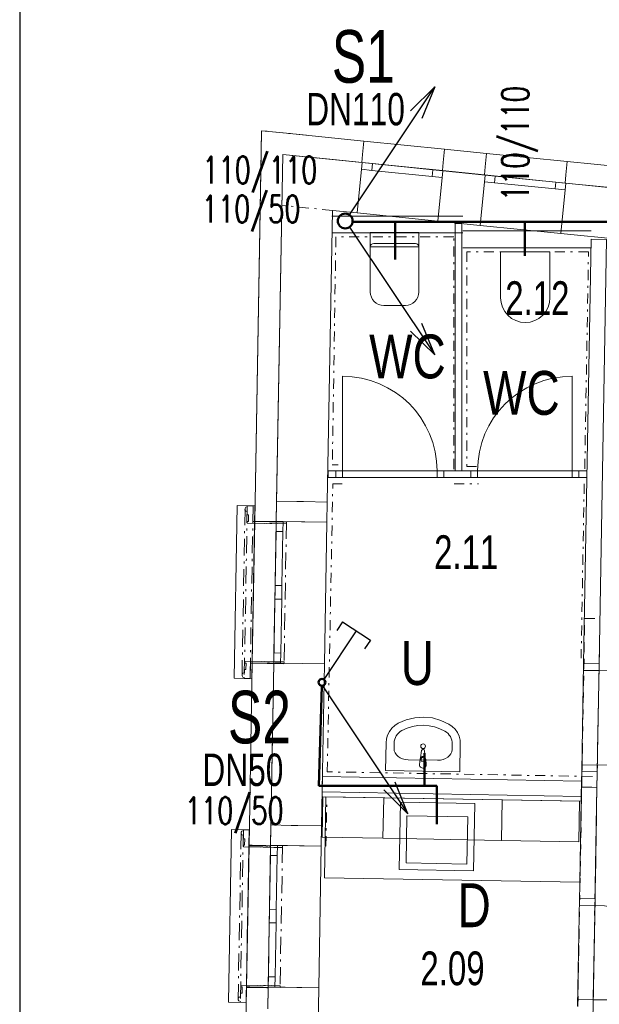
# Model space of a CAD drawing. Header units: millimetres. Extents: x 28262 to 240133, y -152087 to 56534.
# Tile 29 of 107: x 85948 to 90241, y -32359 to -25062. Entities that reach past the tile are written whole.
import ezdxf

# ---------------------------------------------------------------- set-up
doc = ezdxf.new("R2010")
doc.units = ezdxf.units.MM
doc.header["$MEASUREMENT"] = 0
for name, pattern in [('Čerchovaná M', [225, 125, -42.5, 15, -42.5]), ('Čerchovaná S', [175, 75, -42.5, 15, -42.5]), ('Čárkovaná S', [125, 75, -50])]:
    doc.linetypes.add(name, pattern=pattern)
for name, color, linetype, lineweight in [('--KANAL', 6, 'Continuous', 50), ('--KANAL_POPIS', 7, 'Continuous', 25), ('--písmo', 7, 'Continuous', 25), ('--ZTI_popis', 5, 'Continuous', 35), ('2D prvky - obecné', 7, 'Continuous', 9), ('Konstrukce - nosné', 7, 'Continuous', 9), ('Kresby a obrázky', 7, 'Continuous', 9), ('Nové_3D prvky fasada nove', 7, 'Continuous', 9), ('Nové_Interiér - nábytek', 9, 'Continuous', 9), ('Nové_Konstrukce - nosné', 7, 'Continuous', 9), ('Nové_Kresby a obrázky', 9, 'Continuous', 9), ('Nové_Otvory – Dveře', 7, 'Continuous', 9), ('Nové_Otvory – Okna', 7, 'Continuous', 9)]:
    doc.layers.add(name, color=color, linetype=linetype, lineweight=lineweight)
doc.layers.add('NonPlottable_0', color=7, linetype='Continuous', lineweight=13, plot=False)
doc.styles.add('styl1', font='arial.ttf', dxfattribs={"width": 0.7, "height": 250})
doc.styles.add('styl2', font='ARIALUNI.ttf', dxfattribs={"width": 0.7, "height": 30})
doc.styles.add('styl3', font='arial.ttf', dxfattribs={"width": 0.7, "height": 250})
doc.styles.add('styl7', font='romans.shx', dxfattribs={"width": 0.7, "height": 200})

msp = doc.modelspace()

# ---------------------------------------------------------------- linework, layer by layer
at = {"layer": '--KANAL'}
for p, q in [((88416.4, -26559.4), (90343.1, -26559.4)), ((88727.9, -26559.4), (88727.9, -26838.4)), ((89690.2, -26812.2), (89690.2, -26559.9)), ((88186.8, -30001.1), (88163.9, -30739.6)), ((88945.7, -30497.4), (88945.7, -30739.6)), ((88163.9, -30739.6), (89038.1, -30739.6)), ((89038.1, -30739.6), (89038.1, -31024.6))]:
    msp.add_line(p, q, dxfattribs=at)
for centre, radius in [((88359.1, -26553.5), 55), ((88187.3, -29972.6), 25)]:
    msp.add_circle(centre, radius, dxfattribs=at)
for centre, start, end in [((89689.7, -26558.9), 270, 0), ((89689.7, -26559.9), 0, 90)]:
    msp.add_arc(centre, 0.5, start, end, dxfattribs=at)
at = {"layer": '--KANAL_POPIS'}
for p, q in [((88389.7, -26507.7), (89021.9, -25560.2)), ((89021.9, -25560.2), (88842.7, -25737.6)), ((89021.9, -25560.2), (88926.9, -25793.7)), ((88389.7, -26599.2), (89021.9, -27546.8)), ((89021.9, -27546.8), (88926.9, -27313.2)), ((89021.9, -27546.8), (88842.7, -27369.4)), ((88338.8, -29523.6), (88296.7, -29588.7)), ((88338.8, -29523.6), (88545.2, -29660.2)), ((88202.1, -29950.5), (88441.5, -29591.6)), ((88545.2, -29660.2), (88503.1, -29725.3)), ((88191.5, -29998.9), (88823.7, -30946.4)), ((88823.7, -30946.4), (88728.7, -30712.9)), ((88823.7, -30946.4), (88644.5, -30769.1))]:
    msp.add_line(p, q, dxfattribs=at)
at = {"layer": '--písmo'}
msp.add_line((85948.5, -15142.8), (85948.5, -44842.8), dxfattribs=at)
at = {"layer": '2D prvky - obecné', "linetype": 'Čerchovaná S'}
for p, q in [((88270.5, -26099.4), (87896.1, -26061.5)), ((88263.9, -26475.7), (87889.5, -26437.8))]:
    msp.add_line(p, q, dxfattribs=at)
at = {"layer": 'Konstrukce - nosné', "linetype": 'Continuous'}
for p, q in [((87896.1, -26061.5), (87851.3, -28630.3)), ((87896.1, -26061.5), (88270.5, -26099.4)), ((88485.7, -26121.2), (88270.5, -26099.4)), ((89396, -26213.5), (89082.7, -26181.7)), ((90504.9, -26325.8), (89992.9, -26273.9)), ((88226.2, -28636.8), (88263.9, -26475.7)), ((88263.9, -26475.7), (88447.9, -26494.3)), ((89044.9, -26554.8), (89358.2, -26586.5)), ((89955.1, -26647), (90467.1, -26698.9)), ((87851.3, -28630.3), (88001.3, -28632.9)), ((88001.3, -28632.9), (88051.2, -28633.8)), ((88051.2, -28633.8), (88226.2, -28636.8)), ((87830.4, -29830.1), (87809.4, -31029.9)), ((87830.4, -29830.1), (87880.3, -29831)), ((87880.3, -29831), (88205.3, -29836.6)), ((88184.4, -31036.4), (88205.3, -29836.6)), ((87809.4, -31029.9), (87959.4, -31032.5)), ((87959.4, -31032.5), (88009.4, -31033.4)), ((88009.4, -31033.4), (88184.4, -31036.4)), ((87788.5, -32229.7), (87785.7, -32393.1)), ((88109.3, -35345.7), (88163.5, -32236.3))]:
    msp.add_line(p, q, dxfattribs=at)
at = {"layer": 'Kresby a obrázky', "linetype": 'Čerchovaná S'}
msp.add_line((88071.8, -25918.4), (87752.3, -25886.3), dxfattribs=at)
at = {"layer": 'NonPlottable_0'}
for p, q in [((87739.1, -25884.9), (87736.3, -26045.5)), ((87898.9, -25901), (87739.1, -25884.9)), ((88497.5, -25961.4), (87898.9, -25901)), ((88487.5, -26060.9), (88497.5, -25961.4)), ((87736.3, -26045.5), (87688.7, -28777.5)), ((89094.5, -26021.7), (89084.5, -26121.2)), ((89406.1, -26053.1), (89094.5, -26021.7)), ((87848.7, -28780.2), (87896.1, -26061.6)), ((87896.1, -26061.6), (88481.5, -26120.6)), ((88481.5, -26120.6), (88487.5, -26060.9)), ((89084.5, -26121.2), (89078.4, -26180.9)), ((89396, -26152.6), (89406.1, -26053.1)), ((90003, -26113.3), (89993, -26212.8)), ((91395.7, -26253.8), (90003, -26113.3)), ((89078.4, -26180.9), (89390, -26212.3)), ((89390, -26212.3), (89396, -26152.6)), ((89993, -26212.8), (89987, -26272.5)), ((89987, -26272.5), (91379.6, -26413)), ((89173.6, -26573.6), (89173.6, -28404.6)), ((89223.6, -26573.6), (89173.6, -26573.6)), ((89223.6, -28404.6), (89223.6, -26573.6)), ((90180.1, -26689.1), (90124.7, -29834.1)), ((90295.1, -26691.1), (90180.1, -26689.1)), ((90239.7, -29836.1), (90295.1, -26691.1)), ((88289.4, -28404.6), (88233.1, -28404.6)), ((88233.1, -28404.6), (88233.1, -28454.6)), ((88233.1, -28454.6), (88289.4, -28454.6)), ((88289.4, -28454.6), (88289.4, -28404.6)), ((89289, -28404.6), (89089.4, -28404.6)), ((89089.4, -28404.6), (89089.4, -28454.6)), ((89089.4, -28454.6), (89289, -28454.6)), ((89173.6, -28404.6), (89223.6, -28404.6)), ((89289, -28454.6), (89289, -28404.6)), ((90148.8, -28404.6), (90089, -28404.6)), ((90089, -28404.6), (90089, -28454.6)), ((90089, -28454.6), (90148.8, -28454.6)), ((90148.8, -28454.6), (90148.8, -28404.6)), ((87623.5, -28675.1), (87617, -28683.8)), ((87633.8, -28672), (87623.5, -28675.1)), ((87633.9, -28665.5), (87633.8, -28672)), ((87677, -28666.2), (87633.9, -28665.5)), ((87675, -28780.5), (87677, -28666.2)), ((87617, -28683.8), (87616.8, -28694.6)), ((87616.8, -28694.6), (87623, -28703.4)), ((87623, -28703.4), (87633.2, -28706.9)), ((87633.2, -28706.9), (87632.8, -28731.9)), ((87632.8, -28731.9), (87644.1, -28732.1)), ((87644.1, -28732.1), (87643.3, -28779.9)), ((87634.1, -28779.8), (87633.9, -28792.5)), ((87633.9, -28792.5), (87924, -28797.6)), ((87643.3, -28779.9), (87634.1, -28779.8)), ((87924.2, -28784.9), (87675, -28780.5)), ((87688.7, -28777.5), (87838.7, -28780.1)), ((87838.7, -28780.1), (87848.7, -28780.2)), ((87924, -28797.6), (87924.2, -28784.9)), ((87615.8, -29816.9), (87615.6, -29829.6)), ((87615.6, -29829.6), (87624.8, -29829.8)), ((87906, -29822), (87615.8, -29816.9)), ((87624.8, -29829.8), (87624, -29877.6)), ((87670.4, -29827.3), (87646.7, -31183.6)), ((87654.5, -29944.6), (87656.5, -29830.3)), ((87656.5, -29830.3), (87905.7, -29834.7)), ((87820.4, -29829.9), (87670.4, -29827.3)), ((87806.7, -31186.4), (87830.4, -29830.1)), ((87830.4, -29830.1), (87820.4, -29829.9)), ((87905.7, -29834.7), (87906, -29822)), ((90124.7, -29834.1), (90239.7, -29836.1)), ((87595.3, -29914.1), (87595.1, -29924.9)), ((87601.8, -29905.5), (87595.3, -29914.1)), ((87612.2, -29902.3), (87601.8, -29905.5)), ((87612.6, -29877.4), (87612.2, -29902.3)), ((87624, -29877.6), (87612.6, -29877.4)), ((87595.1, -29924.9), (87601.3, -29933.8)), ((87601.3, -29933.8), (87611.5, -29937.3)), ((87611.5, -29937.3), (87611.4, -29943.8)), ((87611.4, -29943.8), (87654.5, -29944.6)), ((90110.6, -30634), (90106.2, -30883.2)), ((90225.6, -30636), (90110.6, -30634)), ((90221.2, -30885.2), (90225.6, -30636)), ((88190.8, -30670.2), (88188.8, -30785.2)), ((90109.4, -30704), (88190.8, -30670.2)), ((90107.4, -30818.9), (90109.4, -30704)), ((88188.8, -30785.2), (90107.4, -30818.9)), ((87594.5, -31074.8), (87588, -31083.4)), ((87604.8, -31071.6), (87594.5, -31074.8)), ((87604.9, -31065.1), (87604.8, -31071.6)), ((87648, -31065.8), (87604.9, -31065.1)), ((87646, -31180.1), (87648, -31065.8)), ((87588, -31083.4), (87587.8, -31094.2)), ((87587.8, -31094.2), (87594, -31103)), ((87594, -31103), (87604.2, -31106.5)), ((87604.2, -31106.5), (87603.8, -31131.5)), ((87603.8, -31131.5), (87615.1, -31131.7)), ((87615.1, -31131.7), (87614.3, -31179.5)), ((87605.1, -31179.4), (87604.8, -31192.1)), ((87604.8, -31192.1), (87895, -31197.2)), ((87614.3, -31179.5), (87605.1, -31179.4)), ((87895.2, -31184.5), (87646, -31180.1)), ((87646.7, -31183.6), (87796.7, -31186.2)), ((87796.7, -31186.2), (87806.7, -31186.4)), ((87895, -31197.2), (87895.2, -31184.5)), ((90095.7, -31483.1), (90094.1, -31573.3)), ((90209.1, -31575.4), (90210.6, -31485.1)), ((90094.1, -31573.3), (90209.1, -31575.4)), ((87586.8, -32216.5), (87586.6, -32229.2)), ((87586.6, -32229.2), (87595.8, -32229.4)), ((87876.9, -32221.6), (87586.8, -32216.5)), ((87595.8, -32229.4), (87595, -32277.2)), ((87625.5, -32344.2), (87627.5, -32229.9)), ((87627.5, -32229.9), (87876.7, -32234.3)), ((87876.7, -32234.3), (87876.9, -32221.6)), ((87566.3, -32313.7), (87566.1, -32324.5)), ((87572.8, -32305.1), (87566.3, -32313.7)), ((87583.1, -32302), (87572.8, -32305.1)), ((87583.6, -32277), (87583.1, -32302)), ((87595, -32277.2), (87583.6, -32277)), ((87566.1, -32324.5), (87572.3, -32333.4)), ((87572.3, -32333.4), (87582.5, -32336.9)), ((87582.5, -32336.9), (87582.4, -32343.4)), ((87582.4, -32343.4), (87625.5, -32344.2))]:
    msp.add_line(p, q, dxfattribs=at)
at = {"layer": 'Nové_3D prvky fasada nove', "linetype": 'Continuous'}
for p, q in [((87559.9, -28663.1), (87537, -29942.5)), ((87559.9, -28663.1), (87690.8, -28665.5)), ((87623.5, -28675.1), (87617, -28683.8)), ((87633.8, -28672), (87623.5, -28675.1)), ((87633.9, -28665.5), (87633.8, -28672)), ((87633.9, -28665.5), (87677, -28666.2)), ((87690.8, -28665.5), (87667.8, -29944.8)), ((87677, -28666.2), (87675, -28780.5)), ((87617, -28683.8), (87616.8, -28694.6)), ((87616.8, -28694.6), (87623, -28703.4)), ((87623, -28703.4), (87633.2, -28706.9)), ((87633.2, -28706.9), (87632.8, -28731.9)), ((87632.8, -28731.9), (87644.1, -28732.1)), ((87644.1, -28732.1), (87643.3, -28779.9)), ((87634.1, -28779.8), (87633.9, -28792.5)), ((87633.9, -28792.5), (87924, -28797.6)), ((87634.1, -28779.8), (87643.3, -28779.9)), ((87675, -28780.5), (87924.2, -28784.9)), ((87924.2, -28784.9), (87924, -28797.6)), ((87615.8, -29816.9), (87615.6, -29829.6)), ((87615.6, -29829.6), (87624.8, -29829.8)), ((87615.8, -29816.9), (87906, -29822)), ((87624.8, -29829.8), (87624, -29877.6)), ((87656.5, -29830.3), (87654.5, -29944.6)), ((87656.5, -29830.3), (87905.7, -29834.7)), ((87906, -29822), (87905.7, -29834.7)), ((87595.3, -29914.1), (87595.1, -29924.9)), ((87601.8, -29905.5), (87595.3, -29914.1)), ((87612.2, -29902.3), (87601.8, -29905.5)), ((87612.6, -29877.4), (87612.2, -29902.3)), ((87612.6, -29877.4), (87624, -29877.6)), ((87537, -29942.5), (87667.8, -29944.8)), ((87595.1, -29924.9), (87601.3, -29933.8)), ((87601.3, -29933.8), (87611.5, -29937.3)), ((87611.5, -29937.3), (87611.4, -29943.8)), ((87611.4, -29943.8), (87654.5, -29944.6)), ((87517.7, -31062.5), (87494.8, -32341.8)), ((87517.7, -31062.5), (87648.5, -31064.9)), ((87594.5, -31074.8), (87588, -31083.4)), ((87604.8, -31071.6), (87594.5, -31074.8)), ((87604.9, -31065.1), (87604.8, -31071.6)), ((87604.9, -31065.1), (87648, -31065.8)), ((87648.5, -31064.9), (87625.6, -32344.2)), ((87648, -31065.8), (87646, -31180.1)), ((87588, -31083.4), (87587.8, -31094.2)), ((87587.8, -31094.2), (87594, -31103)), ((87594, -31103), (87604.2, -31106.5)), ((87604.2, -31106.5), (87603.8, -31131.5)), ((87603.8, -31131.5), (87615.1, -31131.7)), ((87615.1, -31131.7), (87614.3, -31179.5)), ((87605.1, -31179.4), (87604.8, -31192.1)), ((87604.8, -31192.1), (87895, -31197.2)), ((87605.1, -31179.4), (87614.3, -31179.5)), ((87646, -31180.1), (87895.2, -31184.5)), ((87895.2, -31184.5), (87895, -31197.2)), ((87586.8, -32216.5), (87586.6, -32229.2)), ((87586.6, -32229.2), (87595.8, -32229.4)), ((87586.8, -32216.5), (87876.9, -32221.6)), ((87595.8, -32229.4), (87595, -32277.2)), ((87627.5, -32229.9), (87625.5, -32344.2)), ((87627.5, -32229.9), (87876.7, -32234.3)), ((87876.9, -32221.6), (87876.7, -32234.3)), ((87566.3, -32313.7), (87566.1, -32324.5)), ((87572.8, -32305.1), (87566.3, -32313.7)), ((87583.1, -32302), (87572.8, -32305.1)), ((87583.6, -32277), (87583.1, -32302)), ((87583.6, -32277), (87595, -32277.2)), ((87494.8, -32341.8), (87625.6, -32344.2)), ((87566.1, -32324.5), (87572.3, -32333.4)), ((87572.3, -32333.4), (87582.5, -32336.9)), ((87582.5, -32336.9), (87582.4, -32343.4)), ((87582.4, -32343.4), (87625.5, -32344.2))]:
    msp.add_line(p, q, dxfattribs=at)
at = {"layer": 'Nové_3D prvky fasada nove', "linetype": 'Čerchovaná M'}
for p, q in [((87633.9, -28665.5), (87611.4, -29943.8)), ((87623.5, -28675.1), (87617, -28683.8)), ((87623.5, -28675.1), (87617, -28683.8)), ((87633.8, -28672), (87623.5, -28675.1)), ((87633.8, -28672), (87623.5, -28675.1)), ((87633.9, -28665.5), (87633.8, -28672)), ((87677, -28666.2), (87633.9, -28665.5)), ((87677, -28666.2), (87633.9, -28665.5)), ((87677, -28666.2), (87654.5, -29944.6)), ((87675, -28780.5), (87677, -28666.2)), ((87617, -28683.8), (87595.1, -29924.9)), ((87617, -28683.8), (87616.8, -28694.6)), ((87616.8, -28694.6), (87623, -28703.4)), ((87623, -28703.4), (87633.2, -28706.9)), ((87633.2, -28706.9), (87632.8, -28731.9)), ((87632.8, -28731.9), (87644.1, -28732.1)), ((87644.1, -28732.1), (87643.3, -28779.9)), ((87634.1, -28779.8), (87633.9, -28792.5)), ((87633.9, -28792.5), (87924, -28797.6)), ((87643.3, -28779.9), (87634.1, -28779.8)), ((87924.2, -28784.9), (87675, -28780.5)), ((87924.2, -28784.9), (87675, -28780.5)), ((87924.2, -28784.9), (87905.7, -29834.7)), ((87924, -28797.6), (87924.2, -28784.9)), ((87615.6, -29829.6), (87615.8, -29816.9)), ((87624.8, -29829.8), (87615.6, -29829.6)), ((87615.8, -29816.9), (87906, -29822)), ((87624, -29877.6), (87624.8, -29829.8)), ((87656.5, -29830.3), (87654.5, -29944.6)), ((87905.7, -29834.7), (87656.5, -29830.3)), ((87905.7, -29834.7), (87656.5, -29830.3)), ((87906, -29822), (87905.7, -29834.7)), ((87595.1, -29924.9), (87595.3, -29914.1)), ((87595.3, -29914.1), (87601.8, -29905.5)), ((87601.8, -29905.5), (87612.2, -29902.3)), ((87612.2, -29902.3), (87612.6, -29877.4)), ((87612.6, -29877.4), (87624, -29877.6)), ((87601.3, -29933.8), (87595.1, -29924.9)), ((87601.3, -29933.8), (87595.1, -29924.9)), ((87611.5, -29937.3), (87601.3, -29933.8)), ((87611.5, -29937.3), (87601.3, -29933.8)), ((87611.4, -29943.8), (87611.5, -29937.3)), ((87654.5, -29944.6), (87611.4, -29943.8)), ((87654.5, -29944.6), (87611.4, -29943.8)), ((87604.9, -31065.1), (87582.4, -32343.4)), ((87594.5, -31074.8), (87588, -31083.4)), ((87594.5, -31074.8), (87588, -31083.4)), ((87604.8, -31071.6), (87594.5, -31074.8)), ((87604.8, -31071.6), (87594.5, -31074.8)), ((87604.9, -31065.1), (87604.8, -31071.6)), ((87648, -31065.8), (87604.9, -31065.1)), ((87648, -31065.8), (87604.9, -31065.1)), ((87648, -31065.8), (87625.5, -32344.2)), ((87646, -31180.1), (87648, -31065.8)), ((87588, -31083.4), (87566.1, -32324.5)), ((87588, -31083.4), (87587.8, -31094.2)), ((87587.8, -31094.2), (87594, -31103)), ((87594, -31103), (87604.2, -31106.5)), ((87604.2, -31106.5), (87603.8, -31131.5)), ((87603.8, -31131.5), (87615.1, -31131.7)), ((87615.1, -31131.7), (87614.3, -31179.5)), ((87605.1, -31179.4), (87604.8, -31192.1)), ((87604.8, -31192.1), (87895, -31197.2)), ((87614.3, -31179.5), (87605.1, -31179.4)), ((87895.2, -31184.5), (87646, -31180.1)), ((87895.2, -31184.5), (87646, -31180.1)), ((87895.2, -31184.5), (87876.7, -32234.3)), ((87895, -31197.2), (87895.2, -31184.5)), ((87586.6, -32229.2), (87586.8, -32216.5)), ((87595.8, -32229.4), (87586.6, -32229.2)), ((87586.8, -32216.5), (87876.9, -32221.6)), ((87595, -32277.2), (87595.8, -32229.4)), ((87627.5, -32229.9), (87625.5, -32344.2)), ((87876.7, -32234.3), (87627.5, -32229.9)), ((87876.7, -32234.3), (87627.5, -32229.9)), ((87876.9, -32221.6), (87876.7, -32234.3)), ((87566.1, -32324.5), (87566.3, -32313.7)), ((87566.3, -32313.7), (87572.8, -32305.1)), ((87572.8, -32305.1), (87583.1, -32302)), ((87583.1, -32302), (87583.6, -32277)), ((87583.6, -32277), (87595, -32277.2)), ((87572.3, -32333.4), (87566.1, -32324.5)), ((87572.3, -32333.4), (87566.1, -32324.5)), ((87582.5, -32336.9), (87572.3, -32333.4)), ((87582.5, -32336.9), (87572.3, -32333.4)), ((87582.4, -32343.4), (87582.5, -32336.9)), ((87625.5, -32344.2), (87582.4, -32343.4)), ((87625.5, -32344.2), (87582.4, -32343.4))]:
    msp.add_line(p, q, dxfattribs=at)
at = {"layer": 'Nové_3D prvky fasada nove', "linetype": 'Čerchovaná S'}
for p, q in [((87690.6, -28665.5), (87667.7, -29944.8)), ((87648.4, -31064.9), (87625.5, -32344.2))]:
    msp.add_line(p, q, dxfattribs=at)
at = {"layer": 'Nové_Interiér - nábytek', "linetype": 'Continuous'}
for p, q in [((88545, -27080.2), (88545, -26640.2)), ((88545, -26640.2), (88905, -26640.2)), ((88905, -26640.2), (88905, -27080.2)), ((88905, -26745.2), (88545, -26745.2)), ((88570, -26720.2), (88725, -26720.2)), ((88725, -26720.2), (88880, -26720.2)), ((89510.1, -26781.6), (89875.1, -26781.6)), ((89510.1, -27124.1), (89510.1, -26781.6)), ((89875.1, -26781.6), (89875.1, -27124.1)), ((88546.9, -27099.7), (88545, -27080.2)), ((88552.6, -27118.4), (88546.9, -27099.7)), ((88561.9, -27135.7), (88552.6, -27118.4)), ((88574.3, -27150.9), (88561.9, -27135.7)), ((88888.2, -27135.7), (88875.7, -27150.9)), ((88897.4, -27118.4), (88888.2, -27135.7)), ((88903.1, -27099.7), (88897.4, -27118.4)), ((88905, -27080.2), (88903.1, -27099.7)), ((89513.6, -27159.1), (89510.1, -27124.1)), ((89875.1, -27124.1), (89871.7, -27159.1)), ((88589.4, -27163.3), (88574.3, -27150.9)), ((88606.7, -27172.6), (88589.4, -27163.3)), ((88625.5, -27178.2), (88606.7, -27172.6)), ((88645, -27180.2), (88625.5, -27178.2)), ((88805, -27180.2), (88645, -27180.2)), ((88824.5, -27178.2), (88805, -27180.2)), ((88843.3, -27172.6), (88824.5, -27178.2)), ((88860.6, -27163.3), (88843.3, -27172.6)), ((88875.7, -27150.9), (88860.6, -27163.3)), ((89523.9, -27193.4), (89513.6, -27159.1)), ((89540.7, -27225), (89523.9, -27193.4)), ((89861.3, -27193.4), (89844.5, -27225)), ((89871.7, -27159.1), (89861.3, -27193.4)), ((89563.4, -27252.6), (89540.7, -27225)), ((89591, -27275.4), (89563.4, -27252.6)), ((89622.5, -27292.3), (89591, -27275.4)), ((89794.2, -27275.4), (89762.7, -27292.3)), ((89821.9, -27252.6), (89794.2, -27275.4)), ((89844.5, -27225), (89821.9, -27252.6)), ((89656.7, -27302.7), (89622.5, -27292.3)), ((89692.6, -27306.6), (89656.7, -27302.7)), ((89728.5, -27302.7), (89692.6, -27306.6)), ((89762.7, -27292.3), (89728.5, -27302.7)), ((88726.1, -30291.6), (88751.1, -30275.4)), ((88751.1, -30275.4), (88811.3, -30249.9)), ((88811.3, -30249.9), (88874.9, -30234.7)), ((88874.9, -30234.7), (88940, -30230.4)), ((88940, -30230.4), (89004.9, -30237)), ((89004.9, -30237), (89067.9, -30254.4)), ((89067.9, -30254.4), (89127.2, -30282)), ((88673.2, -30363.1), (88686.5, -30336.2)), ((88686.5, -30336.2), (88704.3, -30312.1)), ((88704.3, -30312.1), (88726.1, -30291.6)), ((89127.2, -30282), (89151.6, -30299.1)), ((89151.6, -30299.1), (89172.7, -30320.3)), ((89172.7, -30320.3), (89189.6, -30345)), ((89189.6, -30345), (89202, -30372.4)), ((88658, -30625.5), (88661.6, -30421.9)), ((88661.6, -30421.9), (88664.8, -30391.9)), ((88664.8, -30391.9), (88673.2, -30363.1)), ((88720.6, -30463.6), (88721.4, -30422.9)), ((89202, -30372.4), (89209.4, -30401.5)), ((89209.4, -30401.5), (89211.5, -30431.6)), ((88917, -30531.5), (88924.5, -30478.7)), ((88946.7, -30479.1), (88952.4, -30532.1)), ((89151, -30471.2), (89151.7, -30430.5)), ((89211.5, -30431.6), (89207.9, -30635.2)), ((89043.3, -30550.2), (88825.5, -30546.3)), ((88908.8, -30582.8), (88913.5, -30540.9)), ((88920.9, -30543.2), (88920.6, -30558.1)), ((88920.6, -30558.1), (88947.8, -30558.6)), ((88947.8, -30558.6), (88948.1, -30543.7)), ((88955.5, -30541.7), (88958.8, -30583.7)), ((89207.9, -30635.2), (88658, -30625.5)), ((88188.9, -31120.2), (88194.2, -30820.3)), ((88194.2, -30820.3), (88644.1, -30828.2)), ((88205.8, -31420.6), (88216.4, -30820.6)), ((88216.4, -30820.6), (90106.7, -30853.9)), ((88638.8, -31128.1), (88644.1, -30828.2)), ((88644.1, -30828.2), (88638.8, -31128.1)), ((88644.1, -30828.2), (89522.1, -30843.6)), ((88759.6, -31360.3), (88768.4, -30860.4)), ((88768.4, -30860.4), (89318.3, -30870.1)), ((89516.8, -31143.6), (89522.1, -30843.6)), ((89522.1, -30843.6), (89516.8, -31143.6)), ((89522.1, -30843.6), (90094.6, -30853.7)), ((90094.6, -30853.7), (90089.4, -31153.7)), ((90106.7, -30853.9), (90096.2, -31453.8)), ((89318.3, -30870.1), (89309.5, -31370)), ((88810.4, -31311.2), (88816.6, -30961.2)), ((88816.6, -30961.2), (89266.5, -30969.2)), ((89266.5, -30969.2), (89260.4, -31319.1)), ((88638.8, -31128.1), (88188.9, -31120.2)), ((89516.8, -31143.6), (88638.8, -31128.1)), ((90089.4, -31153.7), (89516.8, -31143.6)), ((89309.5, -31370), (88759.6, -31360.3)), ((89260.4, -31319.1), (88810.4, -31311.2)), ((90096.2, -31453.8), (88205.8, -31420.6))]:
    msp.add_line(p, q, dxfattribs=at)
msp.add_circle((88936.2, -30446.2), 17.5, dxfattribs=at)
for centre, radius, start, end in [((88570, -26745.2), 25, 90, 180), ((88880, -26745.2), 25, 0, 90), ((88935.6, -30480.3), 11.2, 6.13012, 171.85227), ((88934.5, -30543.2), 21.1, 146.22017, 173.82159), ((88934.5, -30543.2), 21.1, 31.76222, 146.22017), ((88934.5, -30543.5), 13.6, 358.99119, 178.99119), ((88934.5, -30543.2), 21.1, 4.1608, 31.76222), ((88933.8, -30583.3), 25, 178.99119, 358.99119)]:
    msp.add_arc(centre, radius, start, end, dxfattribs=at)
for centre, major_axis, ratio, start_param, end_param in [((88933, -30630.3), (6, 339.3), 0.986413, 5.78621, 6.78016), ((88827.6, -30424.8), (1.9, 107.7), 0.986413, 0.496975, 1.570796), ((89045.5, -30428.6), (1.9, 107.7), 0.986413, 4.712389, 5.78621), ((88827, -30465.5), (-106.4, 1.9), 0.759899, 0, 1.570796), ((89044.6, -30469.3), (-106.4, 1.9), 0.759899, 1.570796, 3.141593)]:
    msp.add_ellipse(centre, major_axis=major_axis, ratio=ratio, start_param=start_param, end_param=end_param, dxfattribs=at)
at = {"layer": 'Nové_Konstrukce - nosné', "linetype": 'Continuous'}
for p, q in [((87739.1, -25884.9), (87688.7, -28777.5)), ((87739.1, -25884.9), (87898.9, -25901)), ((88497.5, -25961.4), (87898.9, -25901)), ((88487.5, -26060.9), (88497.5, -25961.4)), ((89084.5, -26121.2), (89094.5, -26021.7)), ((89406.1, -26053.1), (89094.5, -26021.7)), ((87848.7, -28780.2), (87896.1, -26061.6)), ((87896.1, -26061.6), (88481.5, -26120.6)), ((88485.7, -26121.2), (88447.9, -26494.3)), ((88487.5, -26060.9), (88481.5, -26120.6)), ((89084.5, -26121.2), (89078.4, -26180.9)), ((89396, -26152.6), (89406.1, -26053.1)), ((89993, -26212.8), (90003, -26113.3)), ((91395.7, -26253.8), (90003, -26113.3)), ((89044.9, -26554.8), (89082.7, -26181.7)), ((89078.4, -26180.9), (89390, -26212.3)), ((89396, -26152.6), (89390, -26212.3)), ((89396, -26213.5), (89358.2, -26586.5)), ((89993, -26212.8), (89987, -26272.5)), ((89955.1, -26647), (89992.9, -26273.9)), ((89987, -26272.5), (91379.6, -26413)), ((89230.6, -26517.2), (88260.6, -26517.2)), ((89173.6, -26573.6), (89173.6, -28404.6)), ((89223.6, -28404.6), (89223.6, -26573.6)), ((90181.2, -26626.6), (89230.6, -26626.6)), ((88260.6, -26642.2), (89230.6, -26642.2)), ((90180.1, -26689.1), (90124.7, -29834.1)), ((89230.6, -26751.6), (90179, -26751.6)), ((88289.4, -28404.6), (88233.1, -28404.6)), ((88233.1, -28454.6), (88289.4, -28454.6)), ((88289.4, -28404.6), (88289.4, -28454.6)), ((89089.4, -28404.6), (89089.4, -28454.6)), ((89173.6, -28404.6), (89089.4, -28404.6)), ((89089.4, -28454.6), (89289, -28454.6)), ((89289, -28404.6), (89223.6, -28404.6)), ((89289, -28454.6), (89289, -28404.6)), ((90089, -28454.6), (90089, -28404.6)), ((90148.8, -28404.6), (90089, -28404.6)), ((90089, -28454.6), (90148.8, -28454.6)), ((87851.3, -28630.3), (87848.7, -28780.2)), ((88223.6, -28786.8), (88226.2, -28636.8)), ((87838.7, -28780.1), (87688.7, -28777.5)), ((87838.7, -28780.1), (87848.7, -28780.2)), ((88223.6, -28786.8), (87848.7, -28780.2)), ((90239.7, -29836.1), (90241.8, -29718)), ((87670.4, -29827.3), (87646.7, -31183.6)), ((87820.4, -29829.9), (87670.4, -29827.3)), ((87806.7, -31186.4), (87830.4, -29830.1)), ((87820.4, -29829.9), (87830.4, -29830.1)), ((90124.7, -29834.1), (90124.9, -29822.1)), ((90124.7, -29834.1), (90239.7, -29836.1)), ((90239.7, -29836.1), (90239.9, -29824.1)), ((90110.6, -30634), (90109.4, -30704)), ((90110.6, -30634), (90110.4, -30646)), ((90110.6, -30634), (90225.6, -30636)), ((90221.2, -30885.2), (90225.6, -30636)), ((90225.6, -30636), (90225.4, -30648)), ((90109.4, -30704), (88190.8, -30670.2)), ((88188.8, -30785.2), (90107.4, -30818.9)), ((90107.4, -30818.9), (90106.2, -30883.2)), ((87809.4, -31029.9), (87806.8, -31179.9)), ((88181.8, -31186.4), (88184.4, -31036.4)), ((87796.7, -31186.2), (87646.7, -31183.6)), ((87796.7, -31186.2), (87806.7, -31186.4)), ((88181.8, -31186.4), (87806.8, -31179.9)), ((90095.7, -31483.1), (90094.1, -31573.3)), ((90209.1, -31575.4), (90210.6, -31485.1)), ((90094.1, -31573.3), (90094.3, -31561.4)), ((90209.1, -31575.4), (90094.1, -31573.3)), ((90209.1, -31575.4), (90209.3, -31563.4)), ((87628.4, -32233.5), (87567.6, -35720.8)), ((87778.4, -32236.1), (87628.4, -32233.5)), ((87778.4, -32236.1), (87788.4, -32236.3)), ((87785.7, -32393.1), (87788.4, -32236.3)), ((87788.5, -32229.7), (88163.5, -32236.3))]:
    msp.add_line(p, q, dxfattribs=at)
at = {"layer": 'Nové_Kresby a obrázky', "linetype": 'Čerchovaná S'}
for p, q in [((88290.1, -26672.2), (88263.6, -28362.1)), ((89163.1, -26672.2), (88290.1, -26672.2)), ((89163.1, -28392.1), (89163.1, -26672.2)), ((90160.9, -26781.6), (89260.5, -26781.6)), ((89260.5, -26781.6), (89260.5, -28373.1)), ((90133, -28391.1), (90160.9, -26781.6)), ((88263.6, -28362.1), (88306, -28362.1)), ((89260.5, -28373.1), (89332.4, -28373.1)), ((88226.4, -30635.8), (88267.4, -28502.1)), ((88267.4, -28502.1), (88335.7, -28502.1)), ((89165, -28502.1), (89346, -28502.1)), ((90128.9, -28501), (90106.1, -29794.1)), ((90190, -30670.4), (88226.4, -30635.8)), ((88216.8, -31187), (88222.5, -30855.8))]:
    msp.add_line(p, q, dxfattribs=at)
at = {"layer": 'Nové_Kresby a obrázky', "linetype": 'Čárkovaná S'}
for p, q in [((90110.8, -30749), (90133, -29498.9)), ((90133, -29498.9), (90245.6, -29500.9)), ((90245.6, -29500.9), (90223.4, -30751)), ((90079.6, -32498.9), (90110.8, -30749)), ((90223.4, -30751), (90110.8, -30749)), ((90110.8, -30749), (90223.4, -30751)), ((90223.4, -30751), (90192.2, -32500.9))]:
    msp.add_line(p, q, dxfattribs=at)
at = {"layer": 'Nové_Otvory – Dveře', "linetype": 'Continuous'}
for p, q in [((88339.4, -28404.6), (88339.4, -27704.6)), ((90039, -28404.6), (90039, -27704.6)), ((89089.4, -28404.6), (88289.4, -28404.6)), ((88289.4, -28404.6), (88339.4, -28404.6)), ((88289.4, -28454.6), (88289.4, -28404.6)), ((88289.4, -28404.6), (88289.4, -28454.6)), ((88289.4, -28404.6), (88289.4, -28454.6)), ((89089.4, -28454.6), (88289.4, -28454.6)), ((88339.4, -28454.6), (88289.4, -28454.6)), ((88339.4, -28404.6), (88339.4, -28454.6)), ((89039.4, -28454.6), (89039.4, -28404.6)), ((89039.4, -28404.6), (89089.4, -28404.6)), ((89089.4, -28454.6), (89039.4, -28454.6)), ((89089.4, -28404.6), (89089.4, -28454.6)), ((89089.4, -28404.6), (89089.4, -28454.6)), ((89089.4, -28404.6), (89089.4, -28454.6)), ((89289, -28404.6), (90089, -28404.6)), ((89339, -28404.6), (89289, -28404.6)), ((89289, -28404.6), (89289, -28454.6)), ((89289, -28454.6), (89289, -28404.6)), ((89289, -28454.6), (89289, -28404.6)), ((89289, -28454.6), (90089, -28454.6)), ((89289, -28454.6), (89339, -28454.6)), ((89339, -28454.6), (89339, -28404.6)), ((90089, -28404.6), (90039, -28404.6)), ((90039, -28404.6), (90039, -28454.6)), ((90039, -28454.6), (90089, -28454.6)), ((90089, -28454.6), (90089, -28404.6)), ((90089, -28454.6), (90089, -28404.6)), ((90089, -28454.6), (90089, -28404.6)), ((90110.6, -30634), (90124.7, -29834.1)), ((90123.8, -29884.1), (90124.7, -29834.1)), ((90124.7, -29834.1), (90124.9, -29822.1)), ((90124.7, -29834.1), (90124.9, -29822.1)), ((90124.7, -29834.1), (90239.7, -29836.1)), ((90124.7, -29834.1), (90239.7, -29836.1)), ((90124.7, -29834.1), (90239.7, -29836.1)), ((90225.6, -30636), (90239.7, -29836.1)), ((90239.7, -29836.1), (90238.8, -29886.1)), ((90239.7, -29836.1), (90239.9, -29824.1)), ((90239.7, -29836.1), (90239.9, -29824.1)), ((90238.8, -29886.1), (90123.8, -29884.1)), ((90238.8, -29886.1), (90938.7, -29898.4)), ((90110.6, -30634), (90110.4, -30646)), ((90110.6, -30634), (90110.4, -30646)), ((90110.6, -30634), (90111.5, -30584)), ((90225.6, -30636), (90110.6, -30634)), ((90110.6, -30634), (90225.6, -30636)), ((90110.6, -30634), (90225.6, -30636)), ((90111.5, -30584), (90226.5, -30586)), ((90225.6, -30636), (90225.4, -30648)), ((90225.6, -30636), (90225.4, -30648)), ((90226.5, -30586), (90225.6, -30636)), ((90094.1, -31573.3), (90080, -32373.2)), ((90094.1, -31573.3), (90093.2, -31623.3)), ((90094.1, -31573.3), (90094.3, -31561.4)), ((90094.1, -31573.3), (90094.3, -31561.4)), ((90209.1, -31575.4), (90094.1, -31573.3)), ((90209.1, -31575.4), (90094.1, -31573.3)), ((90209.1, -31575.4), (90094.1, -31573.3)), ((90209.1, -31575.4), (90195, -32375.2)), ((90208.2, -31625.4), (90209.1, -31575.4)), ((90209.1, -31575.4), (90209.3, -31563.4)), ((90209.1, -31575.4), (90209.3, -31563.4)), ((90093.2, -31623.3), (90208.2, -31625.4)), ((90080.9, -32323.2), (90080, -32373.2)), ((90195.9, -32325.3), (90080.9, -32323.2)), ((90195, -32375.2), (90195.9, -32325.3)), ((90195.9, -32325.3), (90895.9, -32325.3))]:
    msp.add_line(p, q, dxfattribs=at)
for centre, start, end in [((88339.4, -28404.6), 0, 90), ((90039, -28404.6), 90, 180), ((90238.8, -29886.1), 268.99119, 358.99119), ((90195.9, -32325.3), 0, 88.99119)]:
    msp.add_arc(centre, 700, start, end, dxfattribs=at)
at = {"layer": 'Nové_Otvory – Okna', "linetype": 'Continuous'}
for p, q in [((88487.5, -26060.9), (88497.5, -25961.4)), ((89094.5, -26021.7), (88497.5, -25961.4)), ((89084.5, -26121.2), (89094.5, -26021.7)), ((88485.7, -26121.2), (88480.7, -26171)), ((88485.7, -26121.2), (88480.7, -26171)), ((88487.5, -26060.9), (88481.5, -26120.6)), ((89078.4, -26180.9), (88481.5, -26120.6)), ((89082.7, -26181.7), (88485.7, -26121.2)), ((88485.7, -26121.2), (88560.3, -26128.8)), ((89084.5, -26121.2), (89078.4, -26180.9)), ((89396, -26152.6), (89406.1, -26053.1)), ((90003, -26113.3), (89406.1, -26053.1)), ((89993, -26212.8), (90003, -26113.3)), ((88480.7, -26171), (88447.9, -26494.3)), ((88555.3, -26178.5), (88480.7, -26171)), ((88560.3, -26128.8), (88555.3, -26178.5)), ((89003, -26223.9), (88555.3, -26178.5)), ((88560.3, -26128.8), (89008, -26174.2)), ((89003, -26223.9), (89008, -26174.2)), ((89008, -26174.2), (89082.7, -26181.7)), ((89082.7, -26181.7), (89077.6, -26231.5)), ((89082.7, -26181.7), (89077.6, -26231.5)), ((89396, -26152.6), (89390, -26212.3)), ((89077.6, -26231.5), (89003, -26223.9)), ((89077.6, -26231.5), (89044.9, -26554.8)), ((89390.9, -26263.2), (89358.2, -26586.5)), ((89987, -26272.5), (89390, -26212.3)), ((89396, -26213.5), (89390.9, -26263.2)), ((89396, -26213.5), (89390.9, -26263.2)), ((89465.5, -26270.8), (89390.9, -26263.2)), ((89992.9, -26273.9), (89396, -26213.5)), ((89396, -26213.5), (89470.6, -26221)), ((89470.6, -26221), (89465.5, -26270.8)), ((89470.6, -26221), (89918.3, -26266.4)), ((89913.2, -26316.1), (89918.3, -26266.4)), ((89918.3, -26266.4), (89992.9, -26273.9)), ((89993, -26212.8), (89987, -26272.5)), ((89913.2, -26316.1), (89465.5, -26270.8)), ((89987.9, -26323.7), (89913.2, -26316.1)), ((89987.9, -26323.7), (89955.1, -26647)), ((89992.9, -26273.9), (89987.9, -26323.7)), ((89992.9, -26273.9), (89987.9, -26323.7)), ((89044.9, -26554.8), (88447.9, -26494.3)), ((89955.1, -26647), (89358.2, -26586.5)), ((87670.4, -29827.3), (87688.7, -28777.5)), ((87838.7, -28780.1), (87688.7, -28777.5)), ((87830.4, -29830.1), (87848.7, -28780.2)), ((87830.4, -29830.1), (87848.7, -28780.2)), ((87838.7, -28780.1), (87848.7, -28780.2)), ((87848.7, -28780.2), (87847.4, -28855.2)), ((87848.7, -28780.2), (87898.7, -28781.1)), ((87848.7, -28780.2), (87898.7, -28781.1)), ((87897.3, -28856.1), (87898.7, -28781.1)), ((87898.7, -28781.1), (88223.6, -28786.8)), ((88205.3, -29836.6), (88223.6, -28786.8)), ((87847.4, -28855.2), (87840.4, -29255.2)), ((87847.4, -28855.2), (87897.3, -28856.1)), ((87890.4, -29256), (87897.3, -28856.1)), ((87840.4, -29255.2), (87839.5, -29305.2)), ((87890.4, -29256), (87840.4, -29255.2)), ((87889.5, -29306), (87890.4, -29256)), ((87839.5, -29305.2), (87838.6, -29355.2)), ((87888.6, -29356), (87889.5, -29306)), ((87838.6, -29355.2), (87831.7, -29755.1)), ((87838.6, -29355.2), (87888.6, -29356)), ((87881.7, -29756), (87888.6, -29356)), ((87831.7, -29755.1), (87830.4, -29830.1)), ((87881.7, -29756), (87831.7, -29755.1)), ((87880.3, -29831), (87881.7, -29756)), ((87820.4, -29829.9), (87670.4, -29827.3)), ((87820.4, -29829.9), (87830.4, -29830.1)), ((87830.4, -29830.1), (87880.3, -29831)), ((87830.4, -29830.1), (87880.3, -29831)), ((87880.3, -29831), (88205.3, -29836.6)), ((90106.2, -30883.2), (90095.7, -31483.1)), ((90221.2, -30885.2), (90210.6, -31485.1)), ((90211.5, -31435.1), (90220.3, -30935.2)), ((90220.3, -30935.2), (90221.2, -30885.2)), ((87628.4, -32233.5), (87646.7, -31183.6)), ((87796.7, -31186.2), (87646.7, -31183.6)), ((87788.4, -32236.3), (87806.7, -31186.4)), ((87788.5, -32229.7), (87806.8, -31179.9)), ((87796.7, -31186.2), (87806.7, -31186.4)), ((87806.8, -31179.9), (87805.5, -31254.9)), ((87806.8, -31179.9), (87856.8, -31180.8)), ((87806.8, -31179.9), (87856.8, -31180.8)), ((87855.5, -31255.7), (87856.8, -31180.8)), ((87856.8, -31180.8), (88181.8, -31186.4)), ((88163.5, -32236.3), (88181.8, -31186.4)), ((87805.5, -31254.9), (87798.5, -31654.8)), ((87805.5, -31254.9), (87855.5, -31255.7)), ((87848.5, -31655.7), (87855.5, -31255.7)), ((90210.6, -31485.1), (90211.5, -31435.1)), ((87798.5, -31654.8), (87797.7, -31704.8)), ((87848.5, -31655.7), (87798.5, -31654.8)), ((87847.7, -31705.7), (87848.5, -31655.7)), ((87797.7, -31704.8), (87796.8, -31754.8)), ((87846.8, -31755.7), (87847.7, -31705.7)), ((87796.8, -31754.8), (87789.8, -32154.7)), ((87796.8, -31754.8), (87846.8, -31755.7)), ((87839.8, -32155.6), (87846.8, -31755.7)), ((87789.8, -32154.7), (87788.5, -32229.7)), ((87839.8, -32155.6), (87789.8, -32154.7)), ((87838.5, -32230.6), (87839.8, -32155.6)), ((87778.4, -32236.1), (87628.4, -32233.5)), ((87778.4, -32236.1), (87788.4, -32236.3)), ((87788.5, -32229.7), (87838.5, -32230.6)), ((87788.5, -32229.7), (87838.5, -32230.6)), ((87838.5, -32230.6), (88163.5, -32236.3))]:
    msp.add_line(p, q, dxfattribs=at)

# ---------------------------------------------------------------- texts
at = {"layer": '--KANAL_POPIS', "width": 0.7}
for s, height, style, p in [('S1', 390, 'styl3', (88260.1, -25529.3)), ('DN110', 240, 'styl2', (88070.6, -25845)), ('110/110', 200, 'styl7', (87300.5, -26275.6)), ('110/50', 200, 'styl7', (87296.5, -26564.3)), ('S2', 390, 'styl3', (87490.8, -30425)), ('DN50', 240, 'styl2', (87301.2, -30740.7)), ('110/50', 200, 'styl7', (87171.1, -31023.5))]:
    msp.add_text(s, height=height, dxfattribs=dict(at, style=style)).set_placement(p)
at = {"layer": '--KANAL_POPIS', "style": 'styl7', "width": 0.7}
msp.add_text('110/110', height=200, rotation=90, dxfattribs=at).set_placement((89718, -26406.2))
at = {"layer": '--písmo', "style": 'styl1', "width": 0.7}
for s, p in [('2.12', (89544.2, -27250.7)), ('2.11', (89017.4, -29133.1)), ('2.09', (88916, -32217.2))]:
    msp.add_text(s, height=250, dxfattribs=at).set_placement(p)
at = {"layer": '--ZTI_popis', "style": 'styl1', "width": 0.75}
for s, p in [('WC', (88536.1, -27720.2)), ('WC', (89380.3, -27990.3)), ('U', (88770.5, -29992.2)), ('D', (89191.3, -31787.2))]:
    msp.add_text(s, height=325, dxfattribs=at).set_placement(p)

doc.saveas('drawing.dxf')
